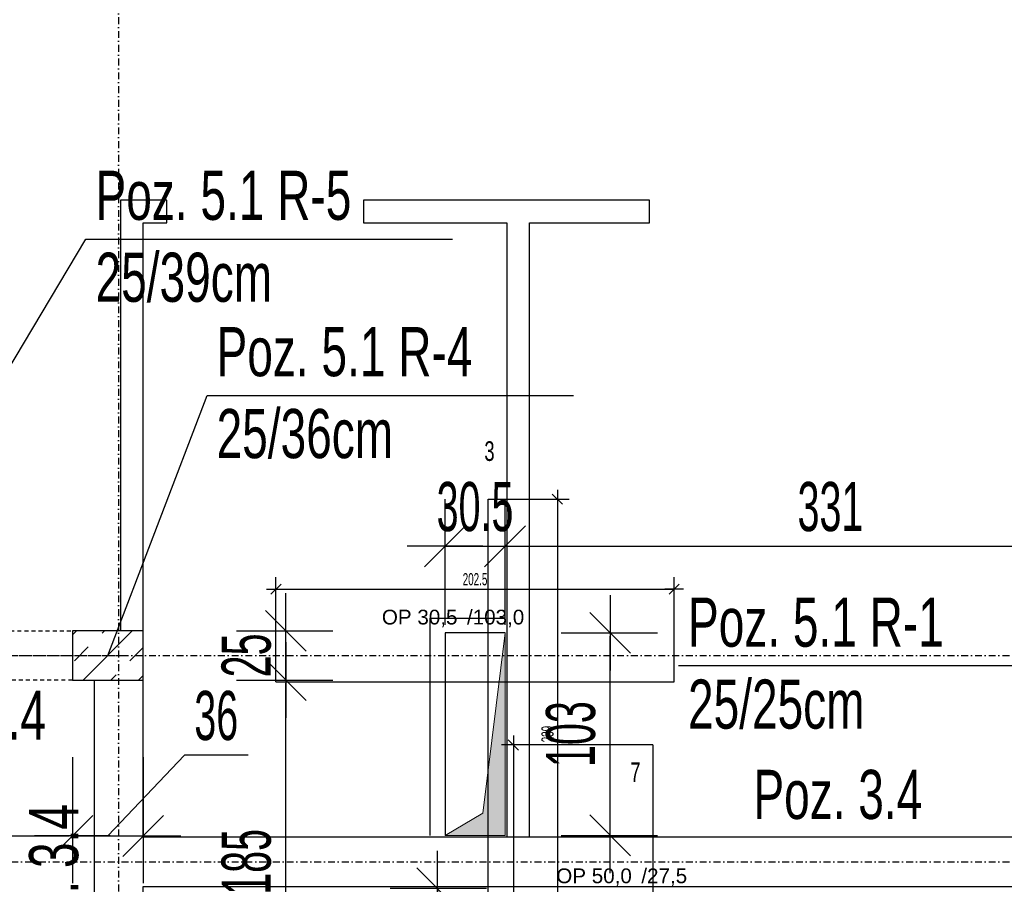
# Model space of a CAD drawing. Header units: millimetres. Extents: x -796 to 14823, y -2819 to 1873.
# Tile 48 of 51: x 13335 to 13836, y -250 to 190. Entities that reach past the tile are written whole.
import ezdxf

# ---------------------------------------------------------------- set-up
doc = ezdxf.new("R2010")
doc.units = ezdxf.units.MM
doc.header["$LTSCALE"] = 10
doc.linetypes.add('MO', pattern=[0.7, 0.35, -0.17, 0.01, -0.17])
doc.linetypes.add('MP', pattern=[0.36, 0.2, -0.16])
for name, color, linetype in [('BA_szr', 1, 'Continuous'), ('BA_txs', 2, 'Continuous'), ('BA_wym', 1, 'Continuous'), ('BD_lpm', 1, 'MP'), ('BD_osm', 1, 'MO'), ('BD_wic', 1, 'Continuous'), ('BD_wig', 3, 'Continuous'), ('BZ_odn', 1, 'Continuous'), ('BZ_txs', 2, 'Continuous')]:
    doc.layers.add(name, color=color, linetype=linetype)
doc.layers.add('Nowe_A-Przebicia_Nr_pióra__1', color=7, linetype='Continuous', lineweight=13)
doc.layers.add('Nowe_A-Przebicia_Nr_pióra__102', color=7, linetype='Continuous', lineweight=5, true_color=0xcccccc)
doc.styles.add('BIKTS', font='bikromsw.shx', dxfattribs={"width": 0.8})
doc.styles.add('BIKWYM', font='bikromsw.shx', dxfattribs={"width": 0.6})
doc.styles.add('STYL_AUTOMATYCZNY_1', font='arial.ttf')
doc.dimstyles.new('BA_KR_100_cm', dxfattribs={"dimtxt": 25, "dimasz": 1.666667, "dimexe": 24, "dimexo": 0, "dimgap": 0, "dimtad": 0, "dimdec": 1, "dimrnd": 0.5, "dimzin": 9, "dimdsep": 46, "dimtxsty": 'BIKWYM', "dimblk": 'WYM-KR', "dimcen": 0, "dimdle": 20, "dimclrd": 256, "dimclre": 256, "dimclrt": 2, "dimadec": 0, "dimazin": 0, "dimtfac": 0.033333, "dimtdec": 1, "dimtmove": 0, "dimatfit": 3, "dimldrblk": 'WYM-KR', "dimfxl": 25, "dimfxlon": 1, "dimtvp": 0.8, "dimtolj": 1, "dimarcsym": 0})
doc.dimstyles.new('BA_KR_25_cm', dxfattribs={"dimscale": 0.25, "dimtxt": 25, "dimasz": 1.666667, "dimexe": 24, "dimexo": 0, "dimgap": 0, "dimtad": 0, "dimdec": 1, "dimrnd": 0.5, "dimzin": 9, "dimdsep": 46, "dimtxsty": 'BIKWYM', "dimblk": 'WYM-KR', "dimcen": 0, "dimdle": 20, "dimclrd": 256, "dimclre": 256, "dimclrt": 7, "dimadec": 0, "dimazin": 0, "dimtfac": 0.033333, "dimtdec": 1, "dimtmove": 0, "dimatfit": 3, "dimldrblk": 'WYM-KR', "dimfxl": 1, "dimtvp": 0.8, "dimtolj": 1, "dimarcsym": 0})
doc.dimstyles.new('BZ_ST_100_cm', dxfattribs={"dimtxt": 25, "dimasz": 1.666667, "dimexe": 24, "dimexo": 0, "dimgap": 0, "dimtad": 0, "dimdec": 1, "dimrnd": 0.5, "dimdsep": 46, "dimtxsty": 'BIKWYM', "dimblk": 'WYM-ST', "dimcen": 0, "dimdle": 20, "dimclrd": 256, "dimclre": 256, "dimclrt": 7, "dimadec": 0, "dimazin": 0, "dimtfac": 0.033333, "dimtdec": 1, "dimtix": 1, "dimtmove": 2, "dimatfit": 3, "dimldrblk": 'WYM-ST', "dimfxl": 25, "dimfxlon": 1, "dimtvp": 0.8, "dimtolj": 1, "dimtzin": 0, "dimarcsym": 0})

# ---------------------------------------------------------------- blocks, each defined once
blk = doc.blocks.new('WYM-KR')
at = {"color": 7, "linetype": 'ByBlock'}
blk.add_line((6.24, 6.24), (-6.24, -6.24), dxfattribs=at)
at = {"linetype": 'ByBlock'}
blk.add_line((11.52, 0), (-11.52, 0), dxfattribs=at)
blk = doc.blocks.new('*D352')
at = {"layer": 'BD_wic', "lineweight": -2}
for p, q in [((13656.84, -179.15), (13579.89, -179.15)), ((13585.89, -179.56), (13585.89, -352.23)), ((13656.84, -352.65), (13579.89, -352.65))]:
    blk.add_line(p, q, dxfattribs=at)
at = {"layer": 'Defpoints', "color": 0}
for p in [(13656.84, -179.15), (13585.89, -352.65), (13656.84, -352.65)]:
    blk.add_point(p, dxfattribs=at)
at = {"layer": 'BD_wic', "lineweight": -2, "xscale": 0.4166666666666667, "yscale": 0.4166666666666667, "zscale": 0.4166666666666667}
for p, rotation in [((13585.89, -179.15), 90), ((13585.89, -352.65), 270)]:
    blk.add_blockref('WYM-KR', p, dxfattribs=dict(at, rotation=rotation))
at = {"layer": 'BD_wic', "color": 7, "insert": (13580.89, -265.9), "char_height": 6.25, "attachment_point": 5, "rotation": 90, "style": 'BIKWYM'}
blk.add_mtext('\\A1;173.5', dxfattribs=at)
blk = doc.blocks.new('*D353')
at = {"layer": 'BD_wic', "lineweight": -2}
for p, q in [((13573, -54.18), (13614.29, -54.18)), ((13608.29, -54.6), (13608.29, -292.73)), ((13573, -293.15), (13614.29, -293.15))]:
    blk.add_line(p, q, dxfattribs=at)
at = {"layer": 'Defpoints', "color": 0}
for p in [(13573, -54.18), (13573, -293.15), (13608.29, -293.15)]:
    blk.add_point(p, dxfattribs=at)
at = {"layer": 'BD_wic', "lineweight": -2, "xscale": 0.4166666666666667, "yscale": 0.4166666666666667, "zscale": 0.4166666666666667}
for p, rotation in [((13608.29, -54.18), 90), ((13608.29, -293.15), 270)]:
    blk.add_blockref('WYM-KR', p, dxfattribs=dict(at, rotation=rotation))
at = {"layer": 'BD_wic', "color": 7, "insert": (13603.29, -173.66), "char_height": 6.25, "attachment_point": 5, "rotation": 90, "style": 'BIKWYM'}
blk.add_mtext('\\A1;239', dxfattribs=at)
blk = doc.blocks.new('*D354')
at = {"layer": 'BD_wic', "lineweight": -2}
for p, q in [((13465.14, -147.09), (13465.14, -93.93)), ((13667.64, -147.09), (13667.64, -93.93)), ((13465.56, -99.93), (13667.23, -99.93))]:
    blk.add_line(p, q, dxfattribs=at)
at = {"layer": 'Defpoints', "color": 0}
for p in [(13667.64, -99.93), (13465.14, -147.09), (13667.64, -147.09)]:
    blk.add_point(p, dxfattribs=at)
at = {"layer": 'BD_wic', "lineweight": -2, "xscale": 0.4166666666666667, "yscale": 0.4166666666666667, "zscale": 0.4166666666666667, "rotation": 180}
blk.add_blockref('WYM-KR', (13465.14, -99.93), dxfattribs=at)
at = {"layer": 'BD_wic', "lineweight": -2, "xscale": 0.4166666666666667, "yscale": 0.4166666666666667, "zscale": 0.4166666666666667}
blk.add_blockref('WYM-KR', (13667.64, -99.93), dxfattribs=at)
at = {"layer": 'BD_wic', "color": 7, "insert": (13566.39, -94.93), "char_height": 6.25, "attachment_point": 5, "style": 'BIKWYM'}
blk.add_mtext('\\A1;202.5', dxfattribs=at)
blk = doc.blocks.new('WYM-ST')
blk.add_hatch(color=256).paths.add_polyline_path([(-13, 2.88), (0, 0), (-13, -2.88)])
blk.add_lwpolyline([(0, 0), (-13, 2.88), (-13, -2.88), (0, 0)])
blk = doc.blocks.new('*D515')
at = {"layer": 'BA_wym', "lineweight": -2}
for p, q in [((14383.64, 769.85), (14432.64, 769.85)), ((14408.64, 768.19), (14408.64, -1275.48)), ((14383.64, -1277.15), (14432.64, -1277.15))]:
    blk.add_line(p, q, dxfattribs=at)
at = {"layer": 'Defpoints', "color": 0}
for p in [(13247.64, 769.85), (13937.64, -1277.15), (14408.64, -1277.15)]:
    blk.add_point(p, dxfattribs=at)
at = {"layer": 'BA_wym', "lineweight": -2, "xscale": 1.666666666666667, "yscale": 1.666666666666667, "zscale": 1.666666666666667}
for p, rotation in [((14408.64, 769.85), 90), ((14408.64, -1277.15), 270)]:
    blk.add_blockref('WYM-KR', p, dxfattribs=dict(at, rotation=rotation))
at = {"layer": 'BA_wym', "color": 2, "insert": (14388.64, -253.65), "char_height": 25, "attachment_point": 5, "rotation": 90, "style": 'BIKWYM'}
blk.add_mtext('\\A1;2047', dxfattribs=at)
blk = doc.blocks.new('*D549')
at = {"layer": 'BA_wym', "lineweight": -2}
for p, q in [((13261.64, -185.45), (13261.64, -249.45)), ((13361.64, -185.45), (13361.64, -249.45)), ((13263.31, -225.45), (13359.98, -225.45))]:
    blk.add_line(p, q, dxfattribs=at)
at = {"layer": 'Defpoints', "color": 0}
for p in [(13261.64, -146.15), (13361.64, -146.15), (13361.64, -225.45)]:
    blk.add_point(p, dxfattribs=at)
at = {"layer": 'BA_wym', "lineweight": -2, "xscale": 1.666666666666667, "yscale": 1.666666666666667, "zscale": 1.666666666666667, "rotation": 180}
blk.add_blockref('WYM-KR', (13261.64, -225.45), dxfattribs=at)
at = {"layer": 'BA_wym', "lineweight": -2, "xscale": 1.666666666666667, "yscale": 1.666666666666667, "zscale": 1.666666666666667}
blk.add_blockref('WYM-KR', (13361.64, -225.45), dxfattribs=at)
at = {"layer": 'BA_wym', "color": 2, "insert": (13300.51, -205.45), "char_height": 25, "attachment_point": 5, "style": 'BIKWYM'}
blk.add_mtext('\\A1;100', dxfattribs=at)
blk = doc.blocks.new('*D550')
at = {"layer": 'BA_wym', "lineweight": -2}
for p, q in [((13418.6, -184.36), (13379.64, -225.45)), ((13450.98, -184.36), (13418.6, -184.36)), ((13361.64, -185.45), (13361.64, -249.45)), ((13397.64, -185.45), (13397.64, -249.45)), ((13359.98, -225.45), (13358.31, -225.45)), ((13361.64, -225.45), (13397.64, -225.45)), ((13399.31, -225.45), (13400.98, -225.45))]:
    blk.add_line(p, q, dxfattribs=at)
at = {"layer": 'Defpoints', "color": 0}
for p in [(13361.64, -146.15), (13397.64, -146.15), (13397.64, -225.45)]:
    blk.add_point(p, dxfattribs=at)
at = {"layer": 'BA_wym', "lineweight": -2, "xscale": 1.666666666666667, "yscale": 1.666666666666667, "zscale": 1.666666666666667}
blk.add_blockref('WYM-KR', (13361.64, -225.45), dxfattribs=at)
at = {"layer": 'BA_wym', "lineweight": -2, "xscale": 1.666666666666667, "yscale": 1.666666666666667, "zscale": 1.666666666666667, "rotation": 180}
blk.add_blockref('WYM-KR', (13397.64, -225.45), dxfattribs=at)
at = {"layer": 'BA_wym', "color": 2, "insert": (13434.79, -164.36), "char_height": 25, "attachment_point": 5, "style": 'BIKWYM'}
blk.add_mtext('\\A1;36', dxfattribs=at)
blk = doc.blocks.new('*D562')
at = {"layer": 'BA_wym', "lineweight": -2}
for p, q in [((13470.16, -119.48), (13470.16, -117.81)), ((13445.16, -121.15), (13494.16, -121.15)), ((13470.16, -146.15), (13470.16, -121.15)), ((13445.16, -146.15), (13494.16, -146.15)), ((13470.16, -147.81), (13470.16, -149.48))]:
    blk.add_line(p, q, dxfattribs=at)
at = {"layer": 'Defpoints', "color": 0}
for p in [(13397.64, -121.15), (13470.16, -121.15), (13397.64, -146.15)]:
    blk.add_point(p, dxfattribs=at)
at = {"layer": 'BA_wym', "lineweight": -2, "xscale": 1.666666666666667, "yscale": 1.666666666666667, "zscale": 1.666666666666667}
for p, rotation in [((13470.16, -121.15), 270), ((13470.16, -146.15), 90)]:
    blk.add_blockref('WYM-KR', p, dxfattribs=dict(at, rotation=rotation))
at = {"layer": 'BA_wym', "color": 2, "insert": (13450.16, -133.65), "char_height": 25, "attachment_point": 5, "rotation": 90, "style": 'BIKWYM'}
blk.add_mtext('\\A1;25', dxfattribs=at)
blk = doc.blocks.new('*D563')
at = {"layer": 'BA_wym', "lineweight": -2}
for p, q in [((13445.16, -146.15), (13494.16, -146.15)), ((13470.16, -329.48), (13470.16, -147.81)), ((13445.16, -331.15), (13494.16, -331.15))]:
    blk.add_line(p, q, dxfattribs=at)
at = {"layer": 'Defpoints', "color": 0}
for p in [(13397.64, -146.15), (13470.16, -146.15), (13397.65, -331.15)]:
    blk.add_point(p, dxfattribs=at)
at = {"layer": 'BA_wym', "lineweight": -2, "xscale": 1.666666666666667, "yscale": 1.666666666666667, "zscale": 1.666666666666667}
for p, rotation in [((13470.16, -146.15), 90), ((13470.16, -331.15), 270)]:
    blk.add_blockref('WYM-KR', p, dxfattribs=dict(at, rotation=rotation))
at = {"layer": 'BA_wym', "color": 2, "insert": (13450.16, -238.65), "char_height": 25, "attachment_point": 5, "rotation": 90, "style": 'BIKWYM'}
blk.add_mtext('\\A1;185', dxfattribs=at)
blk = doc.blocks.new('*D605')
at = {"layer": 'BA_wym', "lineweight": -2}
for p, q in [((13610.11, -122.18), (13659.11, -122.18)), ((13635.11, -223.48), (13635.11, -123.85)), ((13610.11, -225.15), (13659.11, -225.15))]:
    blk.add_line(p, q, dxfattribs=at)
at = {"layer": 'Defpoints', "color": 0}
for p in [(13581.64, -122.18), (13635.11, -122.18), (13581.64, -225.15)]:
    blk.add_point(p, dxfattribs=at)
at = {"layer": 'BA_wym', "lineweight": -2, "xscale": 1.666666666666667, "yscale": 1.666666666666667, "zscale": 1.666666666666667}
for p, rotation in [((13635.11, -122.18), 90), ((13635.11, -225.15), 270)]:
    blk.add_blockref('WYM-KR', p, dxfattribs=dict(at, rotation=rotation))
at = {"layer": 'BA_wym', "color": 2, "insert": (13615.11, -173.66), "char_height": 25, "attachment_point": 5, "rotation": 90, "style": 'BIKWYM'}
blk.add_mtext('\\A1;103', dxfattribs=at)
blk = doc.blocks.new('*D606')
at = {"layer": 'BA_wym', "lineweight": -2}
for p, q in [((13547.27, -250.48), (13547.27, -248.81)), ((13572.27, -252.15), (13523.27, -252.15)), ((13547.27, -252.15), (13547.27, -279.65)), ((13572.27, -279.65), (13523.27, -279.65)), ((13547.27, -281.31), (13547.27, -343.93))]:
    blk.add_line(p, q, dxfattribs=at)
at = {"layer": 'Defpoints', "color": 0}
for p in [(13618.16, -252.15), (13547.27, -279.65), (13618.16, -279.65)]:
    blk.add_point(p, dxfattribs=at)
at = {"layer": 'BA_wym', "lineweight": -2, "xscale": 1.666666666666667, "yscale": 1.666666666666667, "zscale": 1.666666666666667}
for p, rotation in [((13547.27, -252.15), 270), ((13547.27, -279.65), 90)]:
    blk.add_blockref('WYM-KR', p, dxfattribs=dict(at, rotation=rotation))
at = {"layer": 'BA_wym', "color": 2, "insert": (13527.27, -313.46), "char_height": 25, "attachment_point": 5, "rotation": 90, "style": 'BIKWYM'}
blk.add_mtext('\\A1;27.5', dxfattribs=at)
blk = doc.blocks.new('*D609')
at = {"layer": 'BA_wym', "lineweight": -2}
for p, q in [((13551.14, -118.12), (13551.14, -54.12)), ((13581.64, -118.12), (13581.64, -54.12)), ((13549.48, -78.12), (13547.81, -78.12)), ((13551.14, -78.12), (13581.64, -78.12)), ((13583.31, -78.12), (13584.98, -78.12))]:
    blk.add_line(p, q, dxfattribs=at)
at = {"layer": 'Defpoints', "color": 0}
for p in [(13581.64, -78.12), (13551.14, -122.18), (13581.64, -122.18)]:
    blk.add_point(p, dxfattribs=at)
at = {"layer": 'BA_wym', "lineweight": -2, "xscale": 1.666666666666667, "yscale": 1.666666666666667, "zscale": 1.666666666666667}
blk.add_blockref('WYM-KR', (13551.14, -78.12), dxfattribs=at)
at = {"layer": 'BA_wym', "lineweight": -2, "xscale": 1.666666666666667, "yscale": 1.666666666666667, "zscale": 1.666666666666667, "rotation": 180}
blk.add_blockref('WYM-KR', (13581.64, -78.12), dxfattribs=at)
at = {"layer": 'BA_wym', "color": 2, "insert": (13566.39, -58.12), "char_height": 25, "attachment_point": 5, "style": 'BIKWYM'}
blk.add_mtext('\\A1;30.5', dxfattribs=at)
blk = doc.blocks.new('*D610')
at = {"layer": 'BA_wym', "lineweight": -2}
for p, q in [((13581.64, -118.12), (13581.64, -54.12)), ((13912.64, -118.12), (13912.64, -54.12)), ((13583.31, -78.12), (13910.98, -78.12))]:
    blk.add_line(p, q, dxfattribs=at)
at = {"layer": 'Defpoints', "color": 0}
for p in [(13912.64, -78.12), (13581.64, -122.18), (13912.64, -128.65)]:
    blk.add_point(p, dxfattribs=at)
at = {"layer": 'BA_wym', "lineweight": -2, "xscale": 1.666666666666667, "yscale": 1.666666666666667, "zscale": 1.666666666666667}
for p, rotation in [((13581.64, -78.12), 180), ((13912.64, -78.12), 360)]:
    blk.add_blockref('WYM-KR', p, dxfattribs=dict(at, rotation=rotation))
at = {"layer": 'BA_wym', "color": 2, "insert": (13747.14, -58.12), "char_height": 25, "attachment_point": 5, "style": 'BIKWYM'}
blk.add_mtext('\\A1;331', dxfattribs=at)
blk = doc.blocks.new('*D634')
at = {"layer": 'BA_wym', "lineweight": -2}
for p, q in [((11161.64, -1642.6), (11161.64, -1706.6)), ((14108.64, -1642.6), (14108.64, -1706.6)), ((11163.31, -1682.6), (14106.98, -1682.6))]:
    blk.add_line(p, q, dxfattribs=at)
at = {"layer": 'Defpoints', "color": 0}
for p in [(11161.64, -178.65), (14108.64, -178.65), (14108.64, -1682.6)]:
    blk.add_point(p, dxfattribs=at)
at = {"layer": 'BA_wym', "lineweight": -2, "xscale": 1.666666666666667, "yscale": 1.666666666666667, "zscale": 1.666666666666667, "rotation": 180}
blk.add_blockref('WYM-KR', (11161.64, -1682.6), dxfattribs=at)
at = {"layer": 'BA_wym', "lineweight": -2, "xscale": 1.666666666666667, "yscale": 1.666666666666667, "zscale": 1.666666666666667}
blk.add_blockref('WYM-KR', (14108.64, -1682.6), dxfattribs=at)
at = {"layer": 'BA_wym', "color": 2, "insert": (12635.14, -1662.6), "char_height": 25, "attachment_point": 5, "style": 'BIKWYM'}
blk.add_mtext('\\A1;2947', dxfattribs=at)

msp = doc.modelspace()

# ---------------------------------------------------------------- hatches: boundary and pattern name
at = {"layer": 'BA_szr'}
h = msp.add_hatch(dxfattribs=at)
h.set_pattern_fill('BIK_ZELBET', color=256, scale=100, angle=45, pattern_type=2)
h.set_pattern_definition([(45, (1744.868, -1189.997), (-14.142136, 14.142136), []), (45, (1737.797, -1182.926), (-14.142136, 14.142136), [10, -10])])
h.paths.add_polyline_path([(13361.64, -146.15), (13397.64, -146.15), (13397.64, -121.15), (13361.64, -121.15)])
at = {"layer": 'Nowe_A-Przebicia_Nr_pióra__102', "linetype": 'Continuous', "lineweight": 5, "true_color": 0xcccccc}
msp.add_hatch(color=254, dxfattribs=at).paths.add_polyline_path([(13551.14, -225.15), (13581.64, -225.15), (13581.64, -122.18), (13570.32, -213.82)])

# ---------------------------------------------------------------- linework, layer by layer
at = {"layer": 'BD_lpm'}
msp.add_lwpolyline([(13361.64, -146.15), (13261.64, -146.15), (13261.64, -121.15), (13361.64, -121.15)], close=True, dxfattribs=at)
at = {"layer": 'BD_osm', "color": 5}
msp.add_line((13236.64, -133.65), (13386.64, -133.65), dxfattribs=at)
at = {"layer": 'BD_osm'}
for points in [[(13385.14, 1289.86), (13385.14, -1782.6)], [(10761.64, -133.65), (14508.64, -133.65)], [(10761.64, -238.65), (14508.64, -238.65)]]:
    msp.add_lwpolyline(points, dxfattribs=at)
at = {"layer": 'BD_wic', "color": 5}
for p, q in [((13573, -293.15), (13573, -54.18)), ((13465.14, -147.09), (13667.64, -147.09)), ((13656.84, -179.15), (13656.84, -352.65))]:
    msp.add_line(p, q, dxfattribs=at)
at = {"layer": 'BD_wic'}
for points in [[(13397.64, -121.15), (13397.64, 86.35), (13409.64, 86.35), (13409.64, 97.85), (13386.14, 97.85), (13386.14, -121.15)], [(13594.14, -226.15), (13594.14, 86.35), (13655.14, 86.35), (13655.14, 97.85), (13509.64, 97.85), (13509.64, 86.35), (13582.64, 86.35), (13582.64, -226.15)], [(13543.64, -225.15), (13543.64, -114.68), (13581.64, -114.68)], [(13581.64, -122.18), (13551.14, -122.18), (13551.14, -225.15)]]:
    msp.add_lwpolyline(points, dxfattribs=at)
at = {"layer": 'BD_wig'}
msp.add_lwpolyline([(13912.64, -388.65), (13937.64, -388.65), (13937.64, -128.65), (13912.64, -128.65), (13912.64, -226.15), (13397.64, -226.15), (13397.64, -121.15), (13361.64, -121.15), (13361.64, -146.15), (13372.64, -146.15), (13372.64, -331.15), (13361.64, -331.15), (13361.64, -356.15), (13397.64, -356.15), (13397.64, -251.15), (13912.64, -251.15), (13912.64, -388.65)], dxfattribs=at)
msp.add_lwpolyline([(13361.64, -146.15), (13397.64, -146.15), (13397.64, -121.15), (13361.64, -121.15)], close=True, dxfattribs=at)
at = {"layer": 'Nowe_A-Przebicia_Nr_pióra__1', "color": 7, "linetype": 'Continuous', "lineweight": 13}
for p, q in [((13551.14, -225.15), (13551.14, -122.18)), ((13551.14, -122.18), (13581.64, -122.18)), ((13570.32, -213.82), (13581.64, -122.18)), ((13581.64, -225.15), (13581.64, -122.18)), ((13551.14, -225.15), (13570.32, -213.82)), ((13551.14, -225.15), (13581.64, -225.15))]:
    msp.add_line(p, q, dxfattribs=at)

# ---------------------------------------------------------------- texts
at = {"layer": 'BA_txs', "style": 'BIKTS', "width": 0.7}
for s, p in [('Poz.3.3.4', (13249.34, -176.52)), ('Poz. 3.4', (13707.96, -216.83))]:
    msp.add_text(s, height=25, dxfattribs=at).set_placement(p)
msp.add_text('Poz. 3.4', height=25, rotation=90, dxfattribs=at).set_placement((13364.6, -295.08))
at = {"layer": 'BZ_txs', "char_height": 25, "width": 452.0462, "attachment_point": 1, "style": 'BIKTS'}
for s, insert in [('{\\W0.7;Poz. 5.1 R-5\\P\\A1;25/39cm}', (13373.42, 112.84)), ('{\\Fbikromsw.shx|c1;\\W0.7;Poz. 5.1 R-4\\P\\A1;25/36cm}', (13434.97, 33.34)), ('{\\W0.7;Poz. 5.1 R-1\\P\\A1;25/25cm}', (13674.7, -104.22))]:
    msp.add_mtext(s, dxfattribs=dict(at, insert=insert))
at = {"layer": 'BZ_txs', "color": 3, "char_height": 10, "width": 452.0462, "attachment_point": 1, "style": 'BIKTS'}
for s, insert in [('{\\W0.7;3}', (13571.13, -24.74)), ('{\\W0.7;7}', (13645.33, -188.04))]:
    msp.add_mtext(s, dxfattribs=dict(at, insert=insert))
at = {"layer": 'Nowe_A-Przebicia_Nr_pióra__1', "color": 7, "lineweight": 13, "style": 'STYL_AUTOMATYCZNY_1'}
for s, p in [(' /103,0', (13559.38, -117.91)), ('OP 30,5', (13519.01, -117.91)), ('OP 50,0', (13607.69, -249.48)), (' /27,5', (13648.05, -249.48))]:
    msp.add_text(s, height=7.5, dxfattribs=at).set_placement(p)

# ---------------------------------------------------------------- dimensions: what is measured, and where the dimension line sits
at = {"layer": 'BA_wym'}
for base, p1, p2, angle, override, picture, middle in [((14408.64, -1277.15), (13247.64, 769.85), (13937.64, -1277.15), 90, {"dimatfit": 1}, '*D515', (14388.64, -253.65)), ((13912.64, -78.12), (13581.64, -122.18), (13912.64, -128.65), 180, {"dimtmove": 1, "dimatfit": 1, "dimfxl": 40}, '*D610', (13747.14, -58.12)), ((13635.11, -122.18), (13581.64, -225.15), (13581.64, -122.18), 90, {"dimatfit": 1}, '*D605', (13615.11, -173.66)), ((13470.16, -146.15), (13397.65, -331.15), (13397.64, -146.15), 90, {"dimatfit": 1}, '*D563', (13450.16, -238.65)), ((13547.27, -279.65), (13618.16, -252.15), (13618.16, -279.65), 90, {"dimatfit": 1}, '*D606', (13527.27, -313.46))]:
    dim = msp.add_linear_dim(base=base, p1=p1, p2=p2, angle=angle, dimstyle='BA_KR_100_cm', override=override, dxfattribs=at)
    dim.commit()
    dim.dimension.update_dxf_attribs({"geometry": picture, "text_midpoint": middle})
for base, p1, p2, angle, override, picture, middle in [((13581.64, -78.12), (13551.14, -122.18), (13581.64, -122.18), 180, {"dimatfit": 1, "dimfxl": 40}, '*D609', (13566.39, -78.12)), ((13470.16, -121.15), (13397.64, -146.15), (13397.64, -121.15), 90, {"dimatfit": 1}, '*D562', (13470.16, -133.65))]:
    dim = msp.add_linear_dim(base=base, p1=p1, p2=p2, angle=angle, dimstyle='BA_KR_100_cm', override=override, dxfattribs=at)
    dim.commit()
    dim.dimension.update_dxf_attribs({"geometry": picture, "text_midpoint": middle, "dimtype": 160})
for base, p1, p2, picture, middle in [((13361.64, -225.45), (13261.64, -146.15), (13361.64, -146.15), '*D549', (13300.51, -225.45)), ((13397.64, -225.45), (13361.64, -146.15), (13397.64, -146.15), '*D550', (13418.6, -184.36))]:
    dim = msp.add_linear_dim(base=base, p1=p1, p2=p2, dimstyle='BA_KR_100_cm', override={"dimtmove": 1, "dimatfit": 1, "dimfxl": 40}, dxfattribs=at)
    dim.commit()
    dim.dimension.update_dxf_attribs({"geometry": picture, "text_midpoint": middle, "dimtype": 160})
dim = msp.add_linear_dim(base=(14108.64, -1682.6), p1=(11161.64, -178.65), p2=(14108.64, -178.65), dimstyle='BA_KR_100_cm', override={"dimatfit": 1, "dimfxl": 40}, dxfattribs=at)
dim.commit()
dim.dimension.update_dxf_attribs({"geometry": '*D634', "text_midpoint": (12635.14, -1662.6)})
at = {"layer": 'BD_wic', "color": 5}
for base, p1, p2, picture, middle in [((13608.29, -293.15), (13573, -54.18), (13573, -293.15), '*D353', (13603.29, -173.66)), ((13585.89, -352.65), (13656.84, -179.15), (13656.84, -352.65), '*D352', (13580.89, -265.9))]:
    dim = msp.add_linear_dim(base=base, p1=p1, p2=p2, angle=90, dimstyle='BA_KR_25_cm', dxfattribs=at)
    dim.commit()
    dim.dimension.update_dxf_attribs({"geometry": picture, "text_midpoint": middle})
dim = msp.add_linear_dim(base=(13667.64, -99.93), p1=(13465.14, -147.09), p2=(13667.64, -147.09), dimstyle='BA_KR_25_cm', dxfattribs=at)
dim.commit()
dim.dimension.update_dxf_attribs({"geometry": '*D354', "text_midpoint": (13566.39, -94.93)})

# ---------------------------------------------------------------- leaders
at = {"layer": 'BZ_odn', "has_arrowhead": 0}
for points in [[(13242.14, -133.65), (13368.55, 78.04), (13554.93, 78.04)], [(13379.64, -133.65), (13430.11, -1.46), (13616.49, -1.46)], [(13925.14, -238.65), (13856.21, -139.02), (13669.83, -139.02)]]:
    msp.add_leader(points, dimstyle='BZ_ST_100_cm', dxfattribs=at)

doc.saveas('drawing.dxf')
